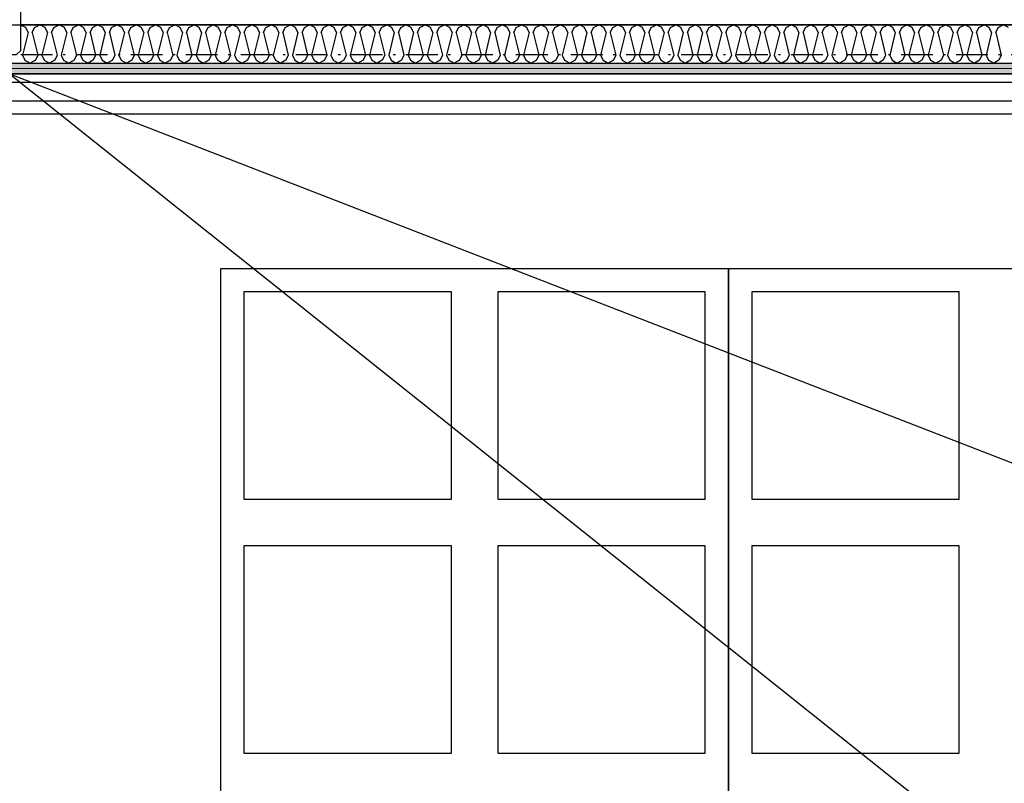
# Model space of a CAD drawing. Header units: millimetres. Extents: x -173281 to 144469, y -85977 to 83288.
# Tile 234 of 256: x -77581 to -75254, y -20433 to -18629. Entities that reach past the tile are written whole.
import ezdxf
from ezdxf.enums import TextEntityAlignment as Align

# ---------------------------------------------------------------- set-up
doc = ezdxf.new("R2010")
doc.units = ezdxf.units.MM
doc.header["$LTSCALE"] = 0.5
doc.header["$MEASUREMENT"] = 0
doc.linetypes.add('Over snittplan', pattern=[260, 150, -50, 10, -50])
doc.linetypes.add('PLINE', pattern=[0])
for name, color, linetype in [('222- Søyler', 7, 'Continuous'), ('222- Søyler  (Skravur)', 7, 'Continuous'), ('242- Ikke-bærende innervegger (Skravur)(Nye konstruksjoner)', 7, 'Continuous'), ('242- Ikke-bærende innervegger(Nye konstruksjoner)', 7, 'Continuous'), ('252- Gulv på grunn_ bunnplate', 7, 'Continuous'), ('253- Oppforet gulv_ påstøp(Nye konstruksjoner)', 7, 'Continuous'), ('256- Faste himlinger og overflatebehandling', 7, 'Continuous'), ('256- Faste himlinger og overflatebehandling(Nye konstruksjoner)', 7, 'Continuous'), ('27-- Fast inventar(Nye konstruksjoner)', 7, 'Continuous'), ('287- Andre rekkverk_ håndlister og fendere(Nye konstruksjoner)', 7, 'Continuous'), ('862- M___Nettoareal(Nye konstruksjoner)', 7, 'Continuous'), ('862- M___Nettoareal(Polylinje)(Nye konstruksjoner)', 7, 'Continuous'), ('862- M___Nettoareal(Tekst)(Nye konstruksjoner)', 7, 'Continuous')]:
    doc.layers.add(name, color=color, linetype=linetype)
doc.layers.add('236- Innvendig kledning og overflate(Nye konstruksjoner)', color=7, linetype='Continuous', lineweight=0)
doc.styles.add('GENERATED_STYLE_1', font='arial.ttf')
pattern_1 = [(0, (0, 0), (0, 86.60254), [0, -50]), (0, (25, 43.3), (0, 86.60254), [0, -50])]

# ---------------------------------------------------------------- blocks, each defined once
blk = doc.blocks.new('Dans_teater_A-120_6', base_point=(-73175.2, -21455.7))
at = {"layer": '862- M___Nettoareal(Polylinje)(Nye konstruksjoner)', "linetype": 'PLINE', "flags": 128}
blk.add_lwpolyline([(-77605.7, -22311.9), (-77605.7, -25661.9), (-76468.2, -25661.9), (-76468.2, -25666.9), (-68938.2, -25666.9), (-68938.2, -22216.9), (-68938.2, -18756.9), (-77605.7, -18756.9), (-77605.7, -22121.9), (-77668.2, -22121.9), (-77768.2, -22121.9), (-77768.2, -22311.9), (-77668.2, -22311.9)], close=True, dxfattribs=at)
at = {"layer": '862- M___Nettoareal(Tekst)(Nye konstruksjoner)', "style": 'GENERATED_STYLE_1'}
for tag, height, p in [('DUMMY_862', 150, (-73293.1, -20924)), ('ROOM_NAME', 150, (-73293.1, -22021.7)), ('DUMMY_861', 100, (-73450.2, -21621.5)), ('ROOM_NUMBER', 100, (-73450.2, -22010.3)), ('DUMMY_863', 100, (-73057.4, -21987.4))]:
    blk.add_attdef(tag, text='', height=height, rotation=90, dxfattribs=at).set_placement(p, align=Align.TOP_LEFT)
blk = doc.blocks.new('*X880')
at = {"layer": '242- Ikke-bærende innervegger (Skravur)(Nye konstruksjoner)', "linetype": 'PLINE'}
for p, q in [((-77566.2, -18647.8), (-77578.2, -18642.2)), ((-77560.7, -18660), (-77566.2, -18647.8)), ((-77551.1, -18660), (-77545.6, -18647.8)), ((-77545.6, -18647.8), (-77533.1, -18641.9)), ((-77520.7, -18647.8), (-77533.1, -18641.9)), ((-77515.2, -18660), (-77520.7, -18647.8)), ((-77505.6, -18660), (-77500, -18647.8)), ((-77500, -18647.8), (-77487.6, -18641.9)), ((-77475.2, -18647.8), (-77487.6, -18641.9)), ((-77469.6, -18660), (-77475.2, -18647.8)), ((-77460.1, -18660), (-77454.5, -18647.8)), ((-77454.5, -18647.8), (-77442.1, -18641.9)), ((-77429.7, -18647.8), (-77442.1, -18641.9)), ((-77424.1, -18660), (-77429.7, -18647.8)), ((-77414.5, -18660), (-77409, -18647.8)), ((-77409, -18647.8), (-77396.6, -18641.9)), ((-77384.1, -18647.8), (-77396.6, -18641.9)), ((-77378.6, -18660), (-77384.1, -18647.8)), ((-77369, -18660), (-77363.5, -18647.8)), ((-77363.5, -18647.8), (-77351, -18641.9)), ((-77338.6, -18647.8), (-77351, -18641.9)), ((-77333, -18660), (-77338.6, -18647.8)), ((-77323.5, -18660), (-77317.9, -18647.8)), ((-77317.9, -18647.8), (-77305.5, -18641.9)), ((-77293.1, -18647.8), (-77305.5, -18641.9)), ((-77287.5, -18660), (-77293.1, -18647.8)), ((-77278, -18660), (-77272.4, -18647.8)), ((-77272.4, -18647.8), (-77260, -18641.9)), ((-77247.5, -18647.8), (-77260, -18641.9)), ((-77242, -18660), (-77247.5, -18647.8)), ((-77232.4, -18660), (-77226.9, -18647.8)), ((-77226.9, -18647.8), (-77214.4, -18641.9)), ((-77202, -18647.8), (-77214.4, -18641.9)), ((-77196.5, -18660), (-77202, -18647.8)), ((-77186.9, -18660), (-77181.4, -18647.8)), ((-77181.4, -18647.8), (-77168.9, -18641.9)), ((-77156.5, -18647.8), (-77168.9, -18641.9)), ((-77150.9, -18660), (-77156.5, -18647.8)), ((-77141.4, -18660), (-77135.8, -18647.8)), ((-77135.8, -18647.8), (-77123.4, -18641.9)), ((-77111, -18647.8), (-77123.4, -18641.9)), ((-77105.4, -18660), (-77111, -18647.8)), ((-77095.8, -18660), (-77090.3, -18647.8)), ((-77090.3, -18647.8), (-77077.9, -18641.9)), ((-77065.4, -18647.8), (-77077.9, -18641.9)), ((-77059.9, -18660), (-77065.4, -18647.8)), ((-77050.3, -18660), (-77044.8, -18647.8)), ((-77044.8, -18647.8), (-77032.3, -18641.9)), ((-77019.9, -18647.8), (-77032.3, -18641.9)), ((-77014.4, -18660), (-77019.9, -18647.8)), ((-77004.8, -18660), (-76999.2, -18647.8)), ((-76999.2, -18647.8), (-76986.8, -18641.9)), ((-76974.4, -18647.8), (-76986.8, -18641.9)), ((-76968.8, -18660), (-76974.4, -18647.8)), ((-76959.3, -18660), (-76953.7, -18647.8)), ((-76953.7, -18647.8), (-76941.3, -18641.9)), ((-76928.8, -18647.8), (-76941.3, -18641.9)), ((-76923.3, -18660), (-76928.8, -18647.8)), ((-76913.7, -18660), (-76908.2, -18647.8)), ((-76908.2, -18647.8), (-76895.8, -18641.9)), ((-76883.3, -18647.8), (-76895.8, -18641.9)), ((-76877.8, -18660), (-76883.3, -18647.8)), ((-76868.2, -18660), (-76862.7, -18647.8)), ((-76862.7, -18647.8), (-76850.2, -18641.9)), ((-76837.8, -18647.8), (-76850.2, -18641.9)), ((-76832.2, -18660), (-76837.8, -18647.8)), ((-76822.7, -18660), (-76817.1, -18647.8)), ((-76817.1, -18647.8), (-76804.7, -18641.9)), ((-76792.3, -18647.8), (-76804.7, -18641.9)), ((-76786.7, -18660), (-76792.3, -18647.8)), ((-76777.2, -18660), (-76771.6, -18647.8)), ((-76771.6, -18647.8), (-76759.2, -18641.9)), ((-76746.7, -18647.8), (-76759.2, -18641.9)), ((-76741.2, -18660), (-76746.7, -18647.8)), ((-76731.6, -18660), (-76726.1, -18647.8)), ((-76726.1, -18647.8), (-76713.6, -18641.9)), ((-76701.2, -18647.8), (-76713.6, -18641.9)), ((-76695.7, -18660), (-76701.2, -18647.8)), ((-76686.1, -18660), (-76680.6, -18647.8)), ((-76680.6, -18647.8), (-76668.1, -18641.9)), ((-76655.7, -18647.8), (-76668.1, -18641.9)), ((-76650.1, -18660), (-76655.7, -18647.8)), ((-76640.6, -18660), (-76635, -18647.8)), ((-76635, -18647.8), (-76622.6, -18641.9)), ((-76610.2, -18647.8), (-76622.6, -18641.9)), ((-76604.6, -18660), (-76610.2, -18647.8)), ((-76595, -18660), (-76589.5, -18647.8)), ((-76589.5, -18647.8), (-76577.1, -18641.9)), ((-76564.6, -18647.8), (-76577.1, -18641.9)), ((-76559.1, -18660), (-76564.6, -18647.8)), ((-76549.5, -18660), (-76544, -18647.8)), ((-76544, -18647.8), (-76531.5, -18641.9)), ((-76519.1, -18647.8), (-76531.5, -18641.9)), ((-76513.6, -18660), (-76519.1, -18647.8)), ((-76504, -18660), (-76498.4, -18647.8)), ((-76498.4, -18647.8), (-76486, -18641.9)), ((-76473.6, -18647.8), (-76486, -18641.9)), ((-76468, -18660), (-76473.6, -18647.8)), ((-76458.5, -18660), (-76452.9, -18647.8)), ((-76452.9, -18647.8), (-76440.5, -18641.9)), ((-76428, -18647.8), (-76440.5, -18641.9)), ((-76422.5, -18660), (-76428, -18647.8)), ((-76412.9, -18660), (-76407.4, -18647.8)), ((-76407.4, -18647.8), (-76395, -18641.9)), ((-76382.5, -18647.8), (-76395, -18641.9)), ((-76377, -18660), (-76382.5, -18647.8)), ((-76367.4, -18660), (-76361.9, -18647.8)), ((-76361.9, -18647.8), (-76349.4, -18641.9)), ((-76337, -18647.8), (-76349.4, -18641.9)), ((-76331.4, -18660), (-76337, -18647.8)), ((-76321.9, -18660), (-76316.3, -18647.8)), ((-76316.3, -18647.8), (-76303.9, -18641.9)), ((-76291.5, -18647.8), (-76303.9, -18641.9)), ((-76285.9, -18660), (-76291.5, -18647.8)), ((-76276.4, -18660), (-76270.8, -18647.8)), ((-76270.8, -18647.8), (-76258.4, -18641.9)), ((-76245.9, -18647.8), (-76258.4, -18641.9)), ((-76240.4, -18660), (-76245.9, -18647.8)), ((-76230.8, -18660), (-76225.3, -18647.8)), ((-76225.3, -18647.8), (-76212.8, -18641.9)), ((-76200.4, -18647.8), (-76212.8, -18641.9)), ((-76194.9, -18660), (-76200.4, -18647.8)), ((-76185.3, -18660), (-76179.7, -18647.8)), ((-76179.7, -18647.8), (-76167.3, -18641.9)), ((-76154.9, -18647.8), (-76167.3, -18641.9)), ((-76149.3, -18660), (-76154.9, -18647.8)), ((-76139.8, -18660), (-76134.2, -18647.8)), ((-76134.2, -18647.8), (-76121.8, -18641.9)), ((-76109.4, -18647.8), (-76121.8, -18641.9)), ((-76103.8, -18660), (-76109.4, -18647.8)), ((-76094.2, -18660), (-76088.7, -18647.8)), ((-76088.7, -18647.8), (-76076.3, -18641.9)), ((-76063.8, -18647.8), (-76076.3, -18641.9)), ((-76058.3, -18660), (-76063.8, -18647.8)), ((-76048.7, -18660), (-76043.2, -18647.8)), ((-76043.2, -18647.8), (-76030.7, -18641.9)), ((-76018.3, -18647.8), (-76030.7, -18641.9)), ((-76012.8, -18660), (-76018.3, -18647.8)), ((-76003.2, -18660), (-75997.6, -18647.8)), ((-75997.6, -18647.8), (-75985.2, -18641.9)), ((-75972.8, -18647.8), (-75985.2, -18641.9)), ((-75967.2, -18660), (-75972.8, -18647.8)), ((-75957.7, -18660), (-75952.1, -18647.8)), ((-75952.1, -18647.8), (-75939.7, -18641.9)), ((-75927.2, -18647.8), (-75939.7, -18641.9)), ((-75921.7, -18660), (-75927.2, -18647.8)), ((-75912.1, -18660), (-75906.6, -18647.8)), ((-75906.6, -18647.8), (-75894.2, -18641.9)), ((-75881.7, -18647.8), (-75894.2, -18641.9)), ((-75876.2, -18660), (-75881.7, -18647.8)), ((-75866.6, -18660), (-75861.1, -18647.8)), ((-75861.1, -18647.8), (-75848.6, -18641.9)), ((-75836.2, -18647.8), (-75848.6, -18641.9)), ((-75830.6, -18660), (-75836.2, -18647.8)), ((-75821.1, -18660), (-75815.5, -18647.8)), ((-75815.5, -18647.8), (-75803.1, -18641.9)), ((-75790.7, -18647.8), (-75803.1, -18641.9)), ((-75785.1, -18660), (-75790.7, -18647.8)), ((-75775.6, -18660), (-75770, -18647.8)), ((-75770, -18647.8), (-75757.6, -18641.9)), ((-75745.1, -18647.8), (-75757.6, -18641.9)), ((-75739.6, -18660), (-75745.1, -18647.8)), ((-75730, -18660), (-75724.5, -18647.8)), ((-75724.5, -18647.8), (-75712, -18641.9)), ((-75699.6, -18647.8), (-75712, -18641.9)), ((-75694.1, -18660), (-75699.6, -18647.8)), ((-75684.5, -18660), (-75678.9, -18647.8)), ((-75678.9, -18647.8), (-75666.5, -18641.9)), ((-75654.1, -18647.8), (-75666.5, -18641.9)), ((-75648.5, -18660), (-75654.1, -18647.8)), ((-75639, -18660), (-75633.4, -18647.8)), ((-75633.4, -18647.8), (-75621, -18641.9)), ((-75608.6, -18647.8), (-75621, -18641.9)), ((-75603, -18660), (-75608.6, -18647.8)), ((-75593.4, -18660), (-75587.9, -18647.8)), ((-75587.9, -18647.8), (-75575.5, -18641.9)), ((-75563, -18647.8), (-75575.5, -18641.9)), ((-75557.5, -18660), (-75563, -18647.8)), ((-75547.9, -18660), (-75542.4, -18647.8)), ((-75542.4, -18647.8), (-75529.9, -18641.9)), ((-75517.5, -18647.8), (-75529.9, -18641.9)), ((-75512, -18660), (-75517.5, -18647.8)), ((-75502.4, -18660), (-75496.8, -18647.8)), ((-75496.8, -18647.8), (-75484.4, -18641.9)), ((-75472, -18647.8), (-75484.4, -18641.9)), ((-75466.4, -18660), (-75472, -18647.8)), ((-75456.9, -18660), (-75451.3, -18647.8)), ((-75451.3, -18647.8), (-75438.9, -18641.9)), ((-75426.4, -18647.8), (-75438.9, -18641.9)), ((-75420.9, -18660), (-75426.4, -18647.8)), ((-75411.3, -18660), (-75405.8, -18647.8)), ((-75405.8, -18647.8), (-75393.4, -18641.9)), ((-75380.9, -18647.8), (-75393.4, -18641.9)), ((-75375.4, -18660), (-75380.9, -18647.8)), ((-75365.8, -18660), (-75360.3, -18647.8)), ((-75360.3, -18647.8), (-75347.8, -18641.9)), ((-75335.4, -18647.8), (-75347.8, -18641.9)), ((-75329.8, -18660), (-75335.4, -18647.8)), ((-75320.3, -18660), (-75314.7, -18647.8)), ((-75314.7, -18647.8), (-75302.3, -18641.9)), ((-75289.9, -18647.8), (-75302.3, -18641.9)), ((-75284.3, -18660), (-75289.9, -18647.8)), ((-75274.7, -18660), (-75269.2, -18647.8)), ((-75269.2, -18647.8), (-75256.8, -18641.9)), ((-75244.3, -18647.8), (-75256.8, -18641.9)), ((-77560.7, -18660), (-77573.9, -18712.8)), ((-77551.1, -18660), (-77537.9, -18712.8)), ((-77515.2, -18660), (-77528.4, -18712.8)), ((-77505.6, -18660), (-77492.4, -18712.8)), ((-77469.6, -18660), (-77482.8, -18712.8)), ((-77460.1, -18660), (-77446.9, -18712.8)), ((-77424.1, -18660), (-77437.3, -18712.8)), ((-77414.5, -18660), (-77401.3, -18712.8)), ((-77378.6, -18660), (-77391.8, -18712.8)), ((-77369, -18660), (-77355.8, -18712.8)), ((-77333, -18660), (-77346.2, -18712.8)), ((-77323.5, -18660), (-77310.3, -18712.8)), ((-77287.5, -18660), (-77300.7, -18712.8)), ((-77278, -18660), (-77264.8, -18712.8)), ((-77242, -18660), (-77255.2, -18712.8)), ((-77232.4, -18660), (-77219.2, -18712.8)), ((-77196.5, -18660), (-77209.7, -18712.8)), ((-77186.9, -18660), (-77173.7, -18712.8)), ((-77150.9, -18660), (-77164.1, -18712.8)), ((-77141.4, -18660), (-77128.2, -18712.8)), ((-77105.4, -18660), (-77118.6, -18712.8)), ((-77095.8, -18660), (-77082.6, -18712.8)), ((-77059.9, -18660), (-77073.1, -18712.8)), ((-77050.3, -18660), (-77037.1, -18712.8)), ((-77014.4, -18660), (-77027.6, -18712.8)), ((-77004.8, -18660), (-76991.6, -18712.8)), ((-76968.8, -18660), (-76982, -18712.8)), ((-76959.3, -18660), (-76946.1, -18712.8)), ((-76923.3, -18660), (-76936.5, -18712.8)), ((-76913.7, -18660), (-76900.5, -18712.8)), ((-76877.8, -18660), (-76891, -18712.8)), ((-76868.2, -18660), (-76855, -18712.8)), ((-76832.2, -18660), (-76845.4, -18712.8)), ((-76822.7, -18660), (-76809.5, -18712.8)), ((-76786.7, -18660), (-76799.9, -18712.8)), ((-76777.2, -18660), (-76764, -18712.8)), ((-76741.2, -18660), (-76754.4, -18712.8)), ((-76731.6, -18660), (-76718.4, -18712.8)), ((-76695.7, -18660), (-76708.9, -18712.8)), ((-76686.1, -18660), (-76672.9, -18712.8)), ((-76650.1, -18660), (-76663.3, -18712.8)), ((-76640.6, -18660), (-76627.4, -18712.8)), ((-76604.6, -18660), (-76617.8, -18712.8)), ((-76595, -18660), (-76581.8, -18712.8)), ((-76559.1, -18660), (-76572.3, -18712.8)), ((-76549.5, -18660), (-76536.3, -18712.8)), ((-76513.6, -18660), (-76526.8, -18712.8)), ((-76504, -18660), (-76490.8, -18712.8)), ((-76468, -18660), (-76481.2, -18712.8)), ((-76458.5, -18660), (-76445.3, -18712.8)), ((-76422.5, -18660), (-76435.7, -18712.8)), ((-76412.9, -18660), (-76399.7, -18712.8)), ((-76377, -18660), (-76390.2, -18712.8)), ((-76367.4, -18660), (-76354.2, -18712.8)), ((-76331.4, -18660), (-76344.6, -18712.8)), ((-76321.9, -18660), (-76308.7, -18712.8)), ((-76285.9, -18660), (-76299.1, -18712.8)), ((-76276.4, -18660), (-76263.2, -18712.8)), ((-76240.4, -18660), (-76253.6, -18712.8)), ((-76230.8, -18660), (-76217.6, -18712.8)), ((-76194.9, -18660), (-76208.1, -18712.8)), ((-76185.3, -18660), (-76172.1, -18712.8)), ((-76149.3, -18660), (-76162.5, -18712.8)), ((-76139.8, -18660), (-76126.6, -18712.8)), ((-76103.8, -18660), (-76117, -18712.8)), ((-76094.2, -18660), (-76081, -18712.8)), ((-76058.3, -18660), (-76071.5, -18712.8)), ((-76048.7, -18660), (-76035.5, -18712.8)), ((-76012.8, -18660), (-76026, -18712.8)), ((-76003.2, -18660), (-75990, -18712.8)), ((-75967.2, -18660), (-75980.4, -18712.8)), ((-75957.7, -18660), (-75944.5, -18712.8)), ((-75921.7, -18660), (-75934.9, -18712.8)), ((-75912.1, -18660), (-75898.9, -18712.8)), ((-75876.2, -18660), (-75889.4, -18712.8)), ((-75866.6, -18660), (-75853.4, -18712.8)), ((-75830.6, -18660), (-75843.8, -18712.8)), ((-75821.1, -18660), (-75807.9, -18712.8)), ((-75785.1, -18660), (-75798.3, -18712.8)), ((-75775.6, -18660), (-75762.4, -18712.8)), ((-75739.6, -18660), (-75752.8, -18712.8)), ((-75730, -18660), (-75716.8, -18712.8)), ((-75694.1, -18660), (-75707.3, -18712.8)), ((-75684.5, -18660), (-75671.3, -18712.8)), ((-75648.5, -18660), (-75661.7, -18712.8)), ((-75639, -18660), (-75625.8, -18712.8)), ((-75603, -18660), (-75616.2, -18712.8)), ((-75593.4, -18660), (-75580.2, -18712.8)), ((-75557.5, -18660), (-75570.7, -18712.8)), ((-75547.9, -18660), (-75534.7, -18712.8)), ((-75512, -18660), (-75525.2, -18712.8)), ((-75502.4, -18660), (-75489.2, -18712.8)), ((-75466.4, -18660), (-75479.6, -18712.8)), ((-75456.9, -18660), (-75443.7, -18712.8)), ((-75420.9, -18660), (-75434.1, -18712.8)), ((-75411.3, -18660), (-75398.1, -18712.8)), ((-75375.4, -18660), (-75388.6, -18712.8)), ((-75365.8, -18660), (-75352.6, -18712.8)), ((-75329.8, -18660), (-75343, -18712.8)), ((-75320.3, -18660), (-75307.1, -18712.8)), ((-75284.3, -18660), (-75297.5, -18712.8)), ((-75274.7, -18660), (-75261.6, -18712.8)), ((-77573.9, -18712.8), (-77568.3, -18725)), ((-77568.3, -18725), (-77555.9, -18731.9)), ((-77543.5, -18725), (-77555.9, -18731.9)), ((-77537.9, -18712.8), (-77543.5, -18725)), ((-77528.4, -18712.8), (-77522.8, -18725)), ((-77522.8, -18725), (-77510.4, -18731.9)), ((-77497.9, -18725), (-77510.4, -18731.9)), ((-77492.4, -18712.8), (-77497.9, -18725)), ((-77482.8, -18712.8), (-77477.3, -18725)), ((-77477.3, -18725), (-77464.8, -18731.9)), ((-77452.4, -18725), (-77464.8, -18731.9)), ((-77446.9, -18712.8), (-77452.4, -18725)), ((-77437.3, -18712.8), (-77431.8, -18725)), ((-77431.8, -18725), (-77419.3, -18731.9)), ((-77406.9, -18725), (-77419.3, -18731.9)), ((-77401.3, -18712.8), (-77406.9, -18725)), ((-77391.8, -18712.8), (-77386.2, -18725)), ((-77386.2, -18725), (-77373.8, -18731.9)), ((-77361.4, -18725), (-77373.8, -18731.9)), ((-77355.8, -18712.8), (-77361.4, -18725)), ((-77346.2, -18712.8), (-77340.7, -18725)), ((-77340.7, -18725), (-77328.3, -18731.9)), ((-77315.8, -18725), (-77328.3, -18731.9)), ((-77310.3, -18712.8), (-77315.8, -18725)), ((-77300.7, -18712.8), (-77295.2, -18725)), ((-77295.2, -18725), (-77282.7, -18731.9)), ((-77270.3, -18725), (-77282.7, -18731.9)), ((-77264.8, -18712.8), (-77270.3, -18725)), ((-77255.2, -18712.8), (-77249.6, -18725)), ((-77249.6, -18725), (-77237.2, -18731.9)), ((-77224.8, -18725), (-77237.2, -18731.9)), ((-77219.2, -18712.8), (-77224.8, -18725)), ((-77209.7, -18712.8), (-77204.1, -18725)), ((-77204.1, -18725), (-77191.7, -18731.9)), ((-77179.2, -18725), (-77191.7, -18731.9)), ((-77173.7, -18712.8), (-77179.2, -18725)), ((-77164.1, -18712.8), (-77158.6, -18725)), ((-77158.6, -18725), (-77146.2, -18731.9)), ((-77133.7, -18725), (-77146.2, -18731.9)), ((-77128.2, -18712.8), (-77133.7, -18725)), ((-77118.6, -18712.8), (-77113.1, -18725)), ((-77113.1, -18725), (-77100.6, -18731.9)), ((-77088.2, -18725), (-77100.6, -18731.9)), ((-77082.6, -18712.8), (-77088.2, -18725)), ((-77073.1, -18712.8), (-77067.5, -18725)), ((-77067.5, -18725), (-77055.1, -18731.9)), ((-77042.7, -18725), (-77055.1, -18731.9)), ((-77037.1, -18712.8), (-77042.7, -18725)), ((-77027.6, -18712.8), (-77022, -18725)), ((-77022, -18725), (-77009.6, -18731.9)), ((-76997.1, -18725), (-77009.6, -18731.9)), ((-76991.6, -18712.8), (-76997.1, -18725)), ((-76982, -18712.8), (-76976.5, -18725)), ((-76976.5, -18725), (-76964, -18731.9)), ((-76951.6, -18725), (-76964, -18731.9)), ((-76946.1, -18712.8), (-76951.6, -18725)), ((-76936.5, -18712.8), (-76931, -18725)), ((-76931, -18725), (-76918.5, -18731.9)), ((-76906.1, -18725), (-76918.5, -18731.9)), ((-76900.5, -18712.8), (-76906.1, -18725)), ((-76891, -18712.8), (-76885.4, -18725)), ((-76885.4, -18725), (-76873, -18731.9)), ((-76860.6, -18725), (-76873, -18731.9)), ((-76855, -18712.8), (-76860.6, -18725)), ((-76845.4, -18712.8), (-76839.9, -18725)), ((-76839.9, -18725), (-76827.5, -18731.9)), ((-76815, -18725), (-76827.5, -18731.9)), ((-76809.5, -18712.8), (-76815, -18725)), ((-76799.9, -18712.8), (-76794.4, -18725)), ((-76794.4, -18725), (-76781.9, -18731.9)), ((-76769.5, -18725), (-76781.9, -18731.9)), ((-76764, -18712.8), (-76769.5, -18725)), ((-76754.4, -18712.8), (-76748.8, -18725)), ((-76748.8, -18725), (-76736.4, -18731.9)), ((-76724, -18725), (-76736.4, -18731.9)), ((-76718.4, -18712.8), (-76724, -18725)), ((-76708.9, -18712.8), (-76703.3, -18725)), ((-76703.3, -18725), (-76690.9, -18731.9)), ((-76678.4, -18725), (-76690.9, -18731.9)), ((-76672.9, -18712.8), (-76678.4, -18725)), ((-76663.3, -18712.8), (-76657.8, -18725)), ((-76657.8, -18725), (-76645.4, -18731.9)), ((-76632.9, -18725), (-76645.4, -18731.9)), ((-76627.4, -18712.8), (-76632.9, -18725)), ((-76617.8, -18712.8), (-76612.3, -18725)), ((-76612.3, -18725), (-76599.8, -18731.9)), ((-76587.4, -18725), (-76599.8, -18731.9)), ((-76581.8, -18712.8), (-76587.4, -18725)), ((-76572.3, -18712.8), (-76566.7, -18725)), ((-76566.7, -18725), (-76554.3, -18731.9)), ((-76541.9, -18725), (-76554.3, -18731.9)), ((-76536.3, -18712.8), (-76541.9, -18725)), ((-76526.8, -18712.8), (-76521.2, -18725)), ((-76521.2, -18725), (-76508.8, -18731.9)), ((-76496.3, -18725), (-76508.8, -18731.9)), ((-76490.8, -18712.8), (-76496.3, -18725)), ((-76481.2, -18712.8), (-76475.7, -18725)), ((-76475.7, -18725), (-76463.2, -18731.9)), ((-76450.8, -18725), (-76463.2, -18731.9)), ((-76445.3, -18712.8), (-76450.8, -18725)), ((-76435.7, -18712.8), (-76430.2, -18725)), ((-76430.2, -18725), (-76417.7, -18731.9)), ((-76405.3, -18725), (-76417.7, -18731.9)), ((-76399.7, -18712.8), (-76405.3, -18725)), ((-76390.2, -18712.8), (-76384.6, -18725)), ((-76384.6, -18725), (-76372.2, -18731.9)), ((-76359.8, -18725), (-76372.2, -18731.9)), ((-76354.2, -18712.8), (-76359.8, -18725)), ((-76344.6, -18712.8), (-76339.1, -18725)), ((-76339.1, -18725), (-76326.7, -18731.9)), ((-76314.2, -18725), (-76326.7, -18731.9)), ((-76308.7, -18712.8), (-76314.2, -18725)), ((-76299.1, -18712.8), (-76293.6, -18725)), ((-76293.6, -18725), (-76281.1, -18731.9)), ((-76268.7, -18725), (-76281.1, -18731.9)), ((-76263.2, -18712.8), (-76268.7, -18725)), ((-76253.6, -18712.8), (-76248, -18725)), ((-76248, -18725), (-76235.6, -18731.9)), ((-76223.2, -18725), (-76235.6, -18731.9)), ((-76217.6, -18712.8), (-76223.2, -18725)), ((-76208.1, -18712.8), (-76202.5, -18725)), ((-76202.5, -18725), (-76190.1, -18731.9)), ((-76177.6, -18725), (-76190.1, -18731.9)), ((-76172.1, -18712.8), (-76177.6, -18725)), ((-76162.5, -18712.8), (-76157, -18725)), ((-76157, -18725), (-76144.6, -18731.9)), ((-76132.1, -18725), (-76144.6, -18731.9)), ((-76126.6, -18712.8), (-76132.1, -18725)), ((-76117, -18712.8), (-76111.5, -18725)), ((-76111.5, -18725), (-76099, -18731.9)), ((-76086.6, -18725), (-76099, -18731.9)), ((-76081, -18712.8), (-76086.6, -18725)), ((-76071.5, -18712.8), (-76065.9, -18725)), ((-76065.9, -18725), (-76053.5, -18731.9)), ((-76041.1, -18725), (-76053.5, -18731.9)), ((-76035.5, -18712.8), (-76041.1, -18725)), ((-76026, -18712.8), (-76020.4, -18725)), ((-76020.4, -18725), (-76008, -18731.9)), ((-75995.5, -18725), (-76008, -18731.9)), ((-75990, -18712.8), (-75995.5, -18725)), ((-75980.4, -18712.8), (-75974.9, -18725)), ((-75974.9, -18725), (-75962.4, -18731.9)), ((-75950, -18725), (-75962.4, -18731.9)), ((-75944.5, -18712.8), (-75950, -18725)), ((-75934.9, -18712.8), (-75929.3, -18725)), ((-75929.3, -18725), (-75916.9, -18731.9)), ((-75904.5, -18725), (-75916.9, -18731.9)), ((-75898.9, -18712.8), (-75904.5, -18725)), ((-75889.4, -18712.8), (-75883.8, -18725)), ((-75883.8, -18725), (-75871.4, -18731.9)), ((-75859, -18725), (-75871.4, -18731.9)), ((-75853.4, -18712.8), (-75859, -18725)), ((-75843.8, -18712.8), (-75838.3, -18725)), ((-75838.3, -18725), (-75825.9, -18731.9)), ((-75813.4, -18725), (-75825.9, -18731.9)), ((-75807.9, -18712.8), (-75813.4, -18725)), ((-75798.3, -18712.8), (-75792.8, -18725)), ((-75792.8, -18725), (-75780.3, -18731.9)), ((-75767.9, -18725), (-75780.3, -18731.9)), ((-75762.4, -18712.8), (-75767.9, -18725)), ((-75752.8, -18712.8), (-75747.2, -18725)), ((-75747.2, -18725), (-75734.8, -18731.9)), ((-75722.4, -18725), (-75734.8, -18731.9)), ((-75716.8, -18712.8), (-75722.4, -18725)), ((-75707.3, -18712.8), (-75701.7, -18725)), ((-75701.7, -18725), (-75689.3, -18731.9)), ((-75676.8, -18725), (-75689.3, -18731.9)), ((-75671.3, -18712.8), (-75676.8, -18725)), ((-75661.7, -18712.8), (-75656.2, -18725)), ((-75656.2, -18725), (-75643.8, -18731.9)), ((-75631.3, -18725), (-75643.8, -18731.9)), ((-75625.8, -18712.8), (-75631.3, -18725)), ((-75616.2, -18712.8), (-75610.7, -18725)), ((-75610.7, -18725), (-75598.2, -18731.9)), ((-75585.8, -18725), (-75598.2, -18731.9)), ((-75580.2, -18712.8), (-75585.8, -18725)), ((-75570.7, -18712.8), (-75565.1, -18725)), ((-75565.1, -18725), (-75552.7, -18731.9)), ((-75540.3, -18725), (-75552.7, -18731.9)), ((-75534.7, -18712.8), (-75540.3, -18725)), ((-75525.2, -18712.8), (-75519.6, -18725)), ((-75519.6, -18725), (-75507.2, -18731.9)), ((-75494.7, -18725), (-75507.2, -18731.9)), ((-75489.2, -18712.8), (-75494.7, -18725)), ((-75479.6, -18712.8), (-75474.1, -18725)), ((-75474.1, -18725), (-75461.6, -18731.9)), ((-75449.2, -18725), (-75461.6, -18731.9)), ((-75443.7, -18712.8), (-75449.2, -18725)), ((-75434.1, -18712.8), (-75428.5, -18725)), ((-75428.5, -18725), (-75416.1, -18731.9)), ((-75403.7, -18725), (-75416.1, -18731.9)), ((-75398.1, -18712.8), (-75403.7, -18725)), ((-75388.6, -18712.8), (-75383, -18725)), ((-75383, -18725), (-75370.6, -18731.9)), ((-75358.2, -18725), (-75370.6, -18731.9)), ((-75352.6, -18712.8), (-75358.2, -18725)), ((-75343, -18712.8), (-75337.5, -18725)), ((-75337.5, -18725), (-75325.1, -18731.9)), ((-75312.6, -18725), (-75325.1, -18731.9)), ((-75307.1, -18712.8), (-75312.6, -18725)), ((-75297.5, -18712.8), (-75292, -18725)), ((-75292, -18725), (-75279.5, -18731.9)), ((-75267.1, -18725), (-75279.5, -18731.9)), ((-75261.6, -18712.8), (-75267.1, -18725))]:
    blk.add_line(p, q, dxfattribs=at)

msp = doc.modelspace()

# ---------------------------------------------------------------- hatches: boundary and pattern name
at = {"layer": '222- Søyler  (Skravur)', "linetype": 'Continuous'}
h = msp.add_hatch(dxfattribs=at)
h.set_pattern_fill('Skrålinjer_3', color=256, style=0, pattern_type=2)
h.set_pattern_definition([(45, (0, 0), (-127.2792, 127.2792), [])])
h.paths.add_polyline_path([(-77578.2, -18701.9), (-77578.2, -18531.9), (-77588.2, -18521.9), (-77758.2, -18521.9), (-77768.2, -18531.9), (-77768.2, -18701.9), (-77758.2, -18711.9), (-77588.2, -18711.9)])
at = {"layer": '242- Ikke-bærende innervegger (Skravur)(Nye konstruksjoner)', "linetype": 'Continuous'}
h = msp.add_hatch(dxfattribs=at)
h.set_pattern_fill('Gips', color=256, style=0, pattern_type=2)
h.set_pattern_definition(pattern_1)
h.paths.add_polyline_path([(-68925.7, -18731.9), (-77619.2, -18731.9), (-77612.5, -18744.4), (-68925.7, -18744.4)])
h = msp.add_hatch(dxfattribs=at)
h.set_pattern_fill('Gips', color=256, style=0, pattern_type=2)
h.set_pattern_definition(pattern_1)
h.paths.add_polyline_path([(-68938.2, -18744.4), (-77612.5, -18744.4), (-77605.7, -18756.9), (-68938.2, -18756.9)])

# ---------------------------------------------------------------- linework, layer by layer
at = {"layer": '222- Søyler', "linetype": 'PLINE', "flags": 128}
msp.add_lwpolyline([(-77578.2, -18701.9), (-77578.2, -18531.9), (-77588.2, -18521.9), (-77758.2, -18521.9), (-77768.2, -18531.9), (-77768.2, -18701.9), (-77758.2, -18711.9), (-77588.2, -18711.9)], close=True, dxfattribs=at)
at = {"layer": '236- Innvendig kledning og overflate(Nye konstruksjoner)', "linetype": 'PLINE'}
msp.add_line((-77612.5, -18744.4), (-68925.7, -18744.4), dxfattribs=at)
at = {"layer": '236- Innvendig kledning og overflate(Nye konstruksjoner)', "linetype": 'PLINE', "flags": 128}
msp.add_lwpolyline([(-77605.7, -18756.9), (-68938.2, -18756.9)], dxfattribs=at)
at = {"layer": '242- Ikke-bærende innervegger(Nye konstruksjoner)', "linetype": 'PLINE'}
msp.add_line((-77619.2, -18731.9), (-68925.7, -18731.9), dxfattribs=at)
at = {"layer": '242- Ikke-bærende innervegger(Nye konstruksjoner)', "linetype": 'PLINE', "flags": 128}
msp.add_lwpolyline([(-68913.2, -18641.9), (-77578.2, -18641.9)], dxfattribs=at)
at = {"layer": '252- Gulv på grunn_ bunnplate', "linetype": 'PLINE', "flags": 128}
msp.add_lwpolyline([(-77673.2, -18641.9), (-68938.2, -18641.9), (-68938.2, -25666.9), (-76468.2, -25666.9), (-76468.2, -25596.9), (-77673.2, -25596.9)], close=True, dxfattribs=at)
at = {"layer": '253- Oppforet gulv_ påstøp(Nye konstruksjoner)', "linetype": 'PLINE'}
msp.add_line((-68938.2, -25666.9), (-77605.7, -18756.9), dxfattribs=at)
at = {"layer": '253- Oppforet gulv_ påstøp(Nye konstruksjoner)', "linetype": 'PLINE', "flags": 128}
msp.add_lwpolyline([(-77653.7, -18756.9), (-68938.2, -18756.9), (-68938.2, -25666.9), (-77653.7, -25666.9)], close=True, dxfattribs=at)
at = {"layer": '256- Faste himlinger og overflatebehandling', "linetype": 'Over snittplan'}
msp.add_line((-77578.2, -18711.9), (-68773.2, -18711.9), dxfattribs=at)
at = {"layer": '256- Faste himlinger og overflatebehandling(Nye konstruksjoner)', "linetype": 'PLINE'}
msp.add_line((-68938.2, -22121.9), (-77605.7, -18756.9), dxfattribs=at)
at = {"layer": '256- Faste himlinger og overflatebehandling(Nye konstruksjoner)', "linetype": 'Over snittplan', "flags": 128}
msp.add_lwpolyline([(-77605.7, -18756.9), (-68938.2, -18756.9)], dxfattribs=at)
at = {"layer": '256- Faste himlinger og overflatebehandling(Nye konstruksjoner)', "linetype": 'PLINE'}
for points in [[(-75905.9, -19216.9), (-75905.9, -21616.9), (-77105.9, -21616.9), (-77105.9, -19216.9)], [(-74705.9, -19216.9), (-74705.9, -21616.9), (-75905.9, -21616.9), (-75905.9, -19216.9)], [(-76560.9, -19271.9), (-77050.9, -19271.9), (-77050.9, -19761.9), (-76560.9, -19761.9)], [(-75960.9, -19271.9), (-76450.9, -19271.9), (-76450.9, -19761.9), (-75960.9, -19761.9)], [(-75360.9, -19271.9), (-75850.9, -19271.9), (-75850.9, -19761.9), (-75360.9, -19761.9)], [(-76560.9, -19871.9), (-77050.9, -19871.9), (-77050.9, -20361.9), (-76560.9, -20361.9)], [(-75960.9, -19871.9), (-76450.9, -19871.9), (-76450.9, -20361.9), (-75960.9, -20361.9)], [(-75360.9, -19871.9), (-75850.9, -19871.9), (-75850.9, -20361.9), (-75360.9, -20361.9)]]:
    msp.add_lwpolyline(points, close=True, dxfattribs=at)
at = {"layer": '27-- Fast inventar(Nye konstruksjoner)', "linetype": 'PLINE', "flags": 128}
for points in [[(-68938.2, -18756.9), (-77605.7, -18756.9)], [(-77605.7, -18776.9), (-68938.2, -18776.9)]]:
    msp.add_lwpolyline(points, dxfattribs=at)
at = {"layer": '287- Andre rekkverk_ håndlister og fendere(Nye konstruksjoner)', "linetype": 'PLINE', "flags": 128}
msp.add_lwpolyline([(-77663.2, -18821.9), (-77663.2, -18851.9), (-69018.2, -18851.9), (-69018.2, -18821.9)], close=True, dxfattribs=at)
msp.add_lwpolyline([(-77663.2, -18821.9), (-77663.2, -18851.9), (-69018.2, -18851.9), (-69018.2, -18821.9)], close=True, dxfattribs=at)

# ---------------------------------------------------------------- block references
at = {"layer": '242- Ikke-bærende innervegger(Nye konstruksjoner)'}
msp.add_blockref('*X880', (0, 0), dxfattribs=at)
at = {"layer": '862- M___Nettoareal(Nye konstruksjoner)', "linetype": 'Continuous'}
msp.add_blockref('Dans_teater_A-120_6', (-73175.2, -21455.7), dxfattribs=at)

doc.saveas('drawing.dxf')
